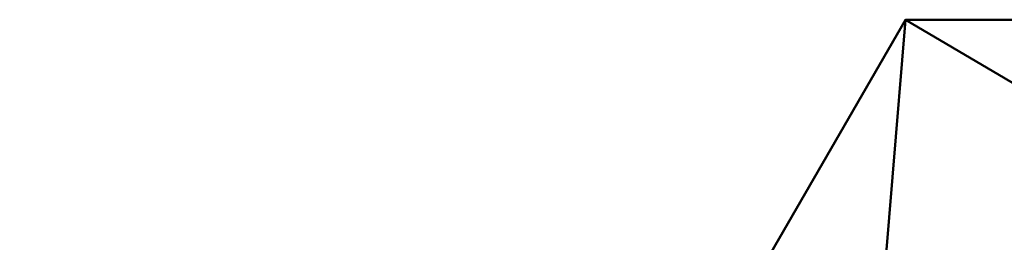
# Model space of a CAD drawing. Header units: millimetres. Extents: x -2000 to 2000, y -2000 to 2000.
# Tile 204 of 256: x -7 to -3.109, y 5.182 to 6.062. Entities that reach past the tile are written whole.
import ezdxf

# ---------------------------------------------------------------- set-up
doc = ezdxf.new("R2010")
doc.units = ezdxf.units.MM
doc.layers.add('E-LITE-EQPM', color=33, linetype='Continuous', lineweight=40)

msp = doc.modelspace()

# ---------------------------------------------------------------- meshes
at = {"layer": 'E-LITE-EQPM'}
mesh = msp.add_polyface(dxfattribs=at)
corners = [(-7.00000000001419, 2.261762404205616e-14, 3961.999999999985), (-3.500000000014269, -6.06217782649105, 3961.999999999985), (3.499999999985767, -6.06217782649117, 3961.999999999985), (6.999999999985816, 8.453137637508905e-29, 3961.999999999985), (3.499999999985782, 6.062177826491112, 3961.999999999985), (-3.500000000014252, 6.062177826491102, 3961.999999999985)]
mesh.append_faces([[corners[k] for k in face] for face in [(0, 3, 4, 5)]], dxfattribs={"vtx0": -1})
mesh.append_faces([[corners[k] for k in face] for face in [(1, 2, 3, 0)]], dxfattribs={"vtx2": -1})
mesh = msp.add_polyface(dxfattribs=at)
corners = [(3.999999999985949, 1.509886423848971e-22, 3916.999999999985), (-1.407873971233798e-11, 4.000000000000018, 3916.999999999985), (-4.000000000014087, 1.292435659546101e-14, 3916.999999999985), (-7.000000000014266, 2.261762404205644e-14, 3961.999999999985), (-3.500000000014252, 6.062177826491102, 3961.999999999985), (3.499999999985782, 6.062177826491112, 3961.999999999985), (6.999999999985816, 8.404791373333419e-29, 3961.999999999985)]
mesh.append_faces([[corners[k] for k in face] for face in [(5, 0, 1), (1, 4, 5)]], dxfattribs={"vtx0": -1, "vtx2": -1})
mesh.append_faces([[corners[k] for k in face] for face in [(6, 0, 5), (3, 4, 2)]], dxfattribs={"vtx1": -1})
mesh.append_faces([[corners[k] for k in face] for face in [(1, 2, 4)]], dxfattribs={"vtx1": -1, "vtx2": -1})

doc.saveas('drawing.dxf')
